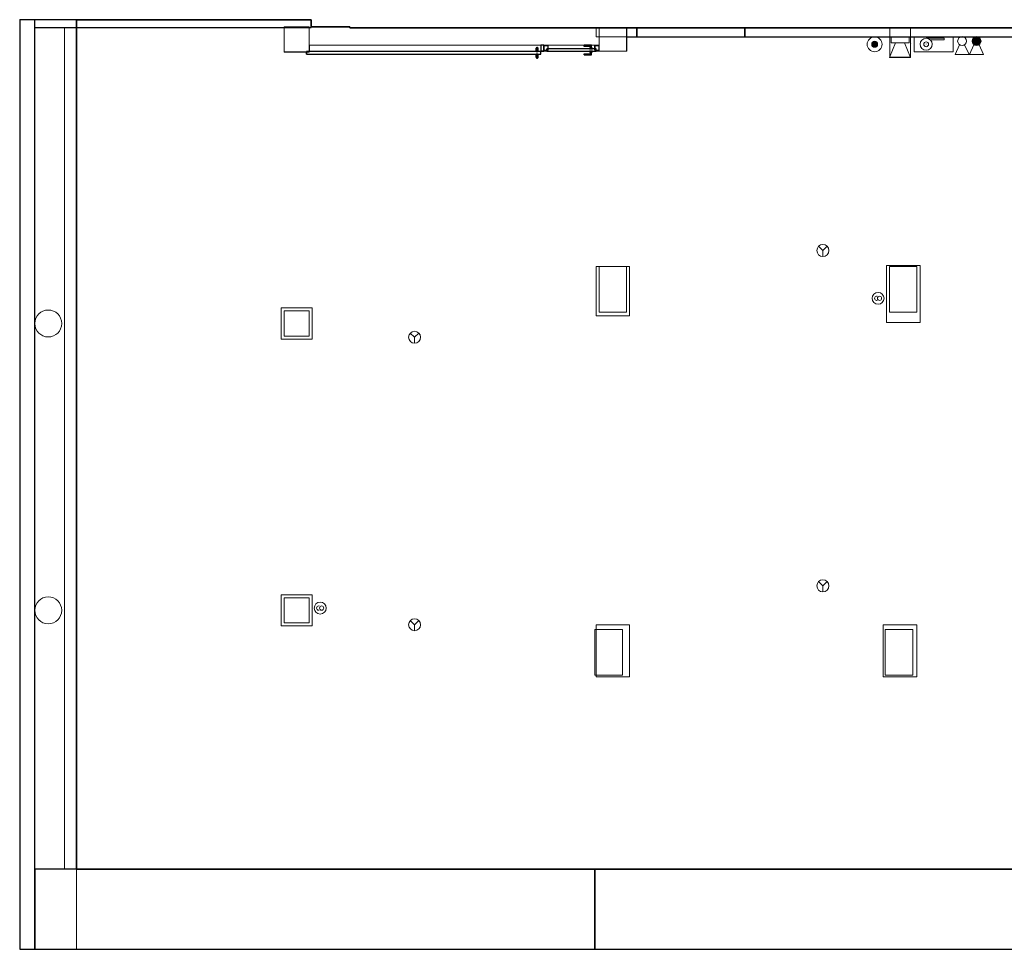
# Model space of a CAD drawing. Header units: metres. Extents: x 391.1 to 427.5, y 12.7 to 28.4.
# Tile 1 of 247: x 391.1 to 407.6, y 12.8 to 28.4. Entities that reach past the tile are written whole.
import ezdxf

# ---------------------------------------------------------------- set-up
doc = ezdxf.new("R2010")
doc.units = ezdxf.units.M
doc.layers.add('01_CARPINTERIA', color=5, linetype='Continuous', lineweight=25, true_color=0x0000ff)
doc.layers.add('01_SUELOS', color=7, linetype='Continuous', lineweight=25, true_color=0x007f00)
for name, color, linetype, lineweight in [('A-COLS-____-MCUT', 7, 'Continuous', 18), ('A-COLS-____-OTLN', 7, 'Continuous', 18), ('A-DETL-____-MBND', 7, 'Continuous', 18), ('A-DETL-GENF-OTLN', 7, 'Continuous', 18), ('A-GENM-____-OTLN', 7, 'Continuous', 18), ('A-WALL-____-MCUT', 7, 'Continuous', 25), ('A-WALL-____-OTLN', 7, 'Continuous', 25)]:
    doc.layers.add(name, color=color, linetype=linetype, lineweight=lineweight)

# ---------------------------------------------------------------- blocks, each defined once
blk = doc.blocks.new('Family - Pilar PS-2-151047-01_PCI_PS1')
at = {"layer": 'A-DETL-____-MBND', "color": 253, "true_color": 0xaaaaaa}
for p, q in [((0, 0.426), (0, 0)), ((0, 0), (0, 0.426)), ((0.42, 0.426), (0, 0.426)), ((0, 0.426), (0.42, 0.426)), ((0.42, 0), (0.42, 0.426)), ((0.42, 0.426), (0.42, 0)), ((0, 0), (0.42, 0)), ((0.42, 0), (0, 0))]:
    blk.add_line(p, q, dxfattribs=at)
blk = doc.blocks.new('Family - Pilar PS-2-151051-01_PCI_PS1')
at = {"layer": 'A-DETL-____-MBND', "color": 253, "true_color": 0xaaaaaa}
for p, q in [((0, 0.49), (0, 0)), ((0, 0), (0, 0.49)), ((0.344, 0.49), (0, 0.49)), ((0, 0.49), (0.344, 0.49)), ((0.344, 0), (0.344, 0.49)), ((0.344, 0.49), (0.344, 0)), ((0, 0), (0.344, 0)), ((0.344, 0), (0, 0))]:
    blk.add_line(p, q, dxfattribs=at)
blk = doc.blocks.new('Family - Pilar PS-2-151089-01_PCI_PS1')
at = {"layer": 'A-DETL-____-MBND', "color": 253, "true_color": 0xaaaaaa}
for p, q in [((0, 0.389), (0, 0)), ((0, 0.389), (0, 0)), ((0.099, 0.389), (0, 0.389)), ((0.099, 0.389), (0, 0.389)), ((0.099, 0.389), (0, 0.389)), ((0, 0.389), (0, 0)), ((0.099, 0.389), (0, 0.389)), ((0, 0.389), (0, 0)), ((0.099, 0.39), (0.099, 0.389)), ((0.099, 0.39), (0.099, 0.389)), ((0.46, 0.39), (0.099, 0.39)), ((0.46, 0.39), (0.099, 0.39)), ((0.099, 0.389), (0.099, 0.39)), ((0.46, 0.39), (0.099, 0.39)), ((0.46, 0.39), (0.099, 0.39)), ((0.099, 0.389), (0.099, 0.39)), ((0.46, 0), (0.46, 0.39)), ((0.46, 0), (0.46, 0.39)), ((0.46, 0), (0.46, 0.39)), ((0.46, 0.39), (0.46, 0)), ((0, 0), (0.1, 0)), ((0, 0), (0.1, 0)), ((0, 0), (0.1, 0)), ((0, 0), (0.1, 0)), ((0.1, 0), (0.1, 0)), ((0.1, 0), (0.1, 0)), ((0.1, 0), (0.46, 0)), ((0.1, 0), (0.46, 0)), ((0.46, 0), (0.1, 0)), ((0.1, 0), (0.1, 0)), ((0.46, 0), (0.1, 0)), ((0.1, 0), (0.1, 0))]:
    blk.add_line(p, q, dxfattribs=at)
blk = doc.blocks.new('Family - LONDR55-XX_ZZ-ARQ-CAA-M3D-Londres55-151093-01_PCI_PS1')
at = {"layer": '01_SUELOS', "color": 9, "true_color": 0xaad4aa}
for p, q in [((0.003, 14.183), (0, 0)), ((0, 0), (0.003, 14.183)), ((3.92, 14.183), (0.003, 14.183)), ((0.003, 14.183), (3.92, 14.183)), ((3.92, 14.063), (3.92, 14.183)), ((3.92, 14.183), (3.92, 14.063)), ((4.57, 14.063), (3.92, 14.063)), ((3.92, 14.063), (4.57, 14.063)), ((4.57, 14.048), (4.57, 14.063)), ((4.57, 14.063), (4.57, 14.048)), ((34.748, 14.048), (4.57, 14.048)), ((4.57, 14.048), (34.748, 14.048)), ((31.838, 0), (34.748, 14.048)), ((34.748, 14.048), (31.838, 0)), ((20.52, 13.898), (23.701, 13.898)), ((23.701, 13.898), (20.52, 13.898)), ((20.52, 12.739), (20.52, 13.898)), ((20.52, 13.898), (20.52, 12.739)), ((23.701, 13.898), (23.701, 12.149)), ((23.701, 12.149), (23.701, 13.898)), ((24.988, 13.898), (26.891, 13.898)), ((26.891, 13.898), (24.988, 13.898)), ((24.988, 11.869), (24.988, 13.898)), ((24.988, 13.898), (24.988, 11.869)), ((26.891, 13.898), (26.891, 11.869)), ((26.891, 11.869), (26.891, 13.898)), ((27.041, 11.869), (27.041, 13.898)), ((27.041, 13.898), (27.041, 11.869)), ((27.041, 13.898), (28.9, 13.898)), ((28.9, 13.898), (27.041, 13.898)), ((28.9, 13.898), (28.9, 11.869)), ((28.9, 11.869), (28.9, 13.898)), ((22.479, 12.739), (20.52, 12.739)), ((20.52, 12.739), (22.479, 12.739)), ((22.48, 12.15), (22.479, 12.739)), ((22.479, 12.739), (22.48, 12.15)), ((23.701, 12.149), (22.48, 12.15)), ((22.48, 12.15), (23.701, 12.149)), ((26.891, 11.869), (24.988, 11.869)), ((24.988, 11.869), (26.891, 11.869)), ((28.9, 11.869), (27.041, 11.869)), ((27.041, 11.869), (28.9, 11.869)), ((27.585, 3.3), (28.635, 3.3)), ((28.635, 3.3), (27.585, 3.3)), ((27.586, 1.943), (27.585, 3.3)), ((27.585, 3.3), (27.586, 1.943)), ((28.635, 3.3), (28.635, 0)), ((28.635, 0), (28.635, 3.3)), ((26.635, 0), (26.636, 1.94)), ((26.636, 1.94), (26.635, 0)), ((26.636, 1.94), (27.586, 1.943)), ((27.586, 1.943), (26.636, 1.94)), ((0, 0), (26.635, 0)), ((26.635, 0), (0, 0)), ((28.635, 0), (31.838, 0)), ((31.838, 0), (28.635, 0))]:
    blk.add_line(p, q, dxfattribs=at)
blk = doc.blocks.new('Family - Pilar PS-2-151095-01_PCI_PS1')
at = {"layer": 'A-DETL-____-MBND', "color": 253, "true_color": 0xaaaaaa}
for p, q in [((0, 0.87), (0, 0)), ((0, 0), (0, 0.87)), ((0.56, 0.87), (0, 0.87)), ((0, 0.87), (0.56, 0.87)), ((0.56, 0), (0.56, 0.87)), ((0.56, 0.87), (0.56, 0)), ((0, 0), (0.56, 0)), ((0.56, 0), (0, 0))]:
    blk.add_line(p, q, dxfattribs=at)
blk = doc.blocks.new('Family - Pilar PS-2-151115-01_PCI_PS1')
at = {"layer": 'A-DETL-____-MBND', "color": 253, "true_color": 0xaaaaaa}
for p, q in [((0.56, 0.87), (0, 0.87)), ((0, 0.87), (0.56, 0.87)), ((0, 0.87), (0, 0)), ((0, 0), (0, 0.87)), ((0.56, 0), (0.56, 0.87)), ((0.56, 0.87), (0.56, 0)), ((0, 0), (0.15, 0)), ((0.15, 0), (0, 0)), ((0, 0), (0, 0)), ((0, 0), (0, 0)), ((0.15, 0), (0.56, 0)), ((0.56, 0), (0.15, 0))]:
    blk.add_line(p, q, dxfattribs=at)
blk = doc.blocks.new('Family - Pilar PS-2-151122-01_PCI_PS1')
at = {"layer": 'A-DETL-____-MBND', "color": 253, "true_color": 0xaaaaaa}
for p, q in [((0, 0.52), (0, 0)), ((0, 0), (0, 0.52)), ((0.52, 0.52), (0, 0.52)), ((0, 0.52), (0.52, 0.52)), ((0.52, 0), (0.52, 0.52)), ((0.52, 0.52), (0.52, 0)), ((0, 0), (0.52, 0)), ((0.52, 0), (0, 0))]:
    blk.add_line(p, q, dxfattribs=at)
blk = doc.blocks.new('Family - Evans PS-2-151156-01_PCI_PS1')
at = {"layer": 'A-DETL-____-MBND', "color": 253, "true_color": 0xaaaaaa}
for p, q in [((0, 0.13), (0, 0)), ((0, 0), (0, 0.13)), ((3.917, 0.13), (0, 0.13)), ((0, 0.13), (3.917, 0.13)), ((0, 0), (3.917, 0)), ((3.917, 0), (0, 0)), ((0, 0), (3.917, 0)), ((3.917, 0), (3.917, 0.13)), ((3.917, 0.13), (3.917, 0))]:
    blk.add_line(p, q, dxfattribs=at)
blk = doc.blocks.new('Family - Pilar PS-2-151158-01_PCI_PS1')
at = {"layer": 'A-DETL-____-MBND', "color": 253, "true_color": 0xaaaaaa}
for p, q in [((0, 0.95), (0, 0)), ((0, 0), (0, 0.95)), ((0.56, 0.95), (0, 0.95)), ((0, 0.95), (0.56, 0.95)), ((0.56, 0), (0.56, 0.95)), ((0.56, 0.95), (0.56, 0)), ((0, 0), (0.56, 0)), ((0.56, 0), (0, 0))]:
    blk.add_line(p, q, dxfattribs=at)
blk = doc.blocks.new('Family - Mur PS-2-151162-01_PCI_PS1')
at = {"layer": 'A-DETL-____-MBND', "color": 253, "true_color": 0xaaaaaa}
for p, q in [((0, 0.95), (0, 0)), ((0, 0), (0, 0.95)), ((15.523, 0.95), (0, 0.95)), ((0, 0.95), (15.523, 0.95)), ((15.523, 0), (15.523, 0.95)), ((15.523, 0.95), (15.523, 0)), ((0, 0), (15.523, 0)), ((15.523, 0), (0, 0)), ((0, 0), (15.523, 0))]:
    blk.add_line(p, q, dxfattribs=at)
blk = doc.blocks.new('Family - Pilar PS-2-151173-01_PCI_PS1')
at = {"layer": 'A-DETL-____-MBND', "color": 253, "true_color": 0xaaaaaa}
for p, q in [((0, 0.52), (0, 0)), ((0, 0), (0, 0.52)), ((0.52, 0.52), (0, 0.52)), ((0, 0.52), (0.52, 0.52)), ((0.52, 0), (0.52, 0.52)), ((0.52, 0.52), (0.52, 0)), ((0, 0), (0.52, 0)), ((0.52, 0), (0, 0))]:
    blk.add_line(p, q, dxfattribs=at)
blk = doc.blocks.new('Family - Mur PS-2-151177-01_PCI_PS1')
at = {"layer": 'A-DETL-____-MBND', "color": 253, "true_color": 0xaaaaaa}
for p, q in [((0, 1.34), (0, 0)), ((0, 0), (0, 1.34)), ((31.836, 1.34), (0, 1.34)), ((0, 1.34), (31.836, 1.34)), ((31.559, 0), (31.836, 1.34)), ((31.836, 1.34), (31.559, 0)), ((-0.95, 0), (31.559, 0)), ((0, 0), (31.559, 0)), ((31.559, 0), (0, 0))]:
    blk.add_line(p, q, dxfattribs=at)
blk = doc.blocks.new('Family - Evans PS-2-151183-01_PCI_PS1')
at = {"layer": 'A-DETL-____-MBND', "color": 253, "true_color": 0xaaaaaa}
for p, q in [((8.39, 0.15), (0, 0.15)), ((0, 0.15), (20.228, 0.15)), ((0, 0.15), (0, 0)), ((0, 0), (0, 0.15)), ((0, 0), (20.228, 0)), ((20.228, 0), (0, 0)), ((0, 0), (20.228, 0)), ((8.39, 0.148), (8.39, 0.15)), ((8.39, 0.15), (8.39, 0.148)), ((8.39, 0.15), (8.54, 0.15)), ((8.54, 0.148), (8.39, 0.148)), ((8.39, 0.148), (8.54, 0.148)), ((8.54, 0.15), (8.54, 0.148)), ((8.54, 0.148), (8.54, 0.15)), ((20.228, 0.15), (8.54, 0.15)), ((20.228, 0), (20.228, 0.15)), ((20.228, 0.15), (20.228, 0))]:
    blk.add_line(p, q, dxfattribs=at)
blk = doc.blocks.new('Family - Pilar PS-2-151193-01_PCI_PS1')
at = {"layer": 'A-DETL-____-MBND', "color": 253, "true_color": 0xaaaaaa}
for p, q in [((0, 0.82), (0, 0.819)), ((0, 0.82), (0, 0.819)), ((0.15, 0.82), (0, 0.82)), ((0.15, 0.82), (0, 0.82)), ((0.15, 0.82), (0, 0.82)), ((0, 0.82), (0, 0.819)), ((0, 0.819), (0, 0.82)), ((0, 0.82), (0.15, 0.82)), ((0, 0.819), (0, 0)), ((0, 0.819), (0, 0)), ((0, 0.819), (0, 0.819)), ((0, 0.819), (0, 0.819)), ((0, 0.819), (0, 0)), ((0, 0.819), (0, 0.819)), ((0, 0), (0, 0.819)), ((0, 0.819), (0, 0.819)), ((0.15, 0.82), (0.15, 0.82)), ((0.15, 0.82), (0.15, 0.82)), ((0.56, 0.82), (0.15, 0.82)), ((0.56, 0.82), (0.15, 0.82)), ((0.15, 0.82), (0.56, 0.82)), ((0.15, 0.82), (0.15, 0.82)), ((0.56, 0.82), (0.15, 0.82)), ((0.15, 0.82), (0.15, 0.82)), ((0.56, 0), (0.56, 0.82)), ((0.56, 0), (0.56, 0.82)), ((0.56, 0), (0.56, 0.82)), ((0.56, 0.82), (0.56, 0)), ((0, 0), (0.56, 0)), ((0, 0), (0.56, 0)), ((0, 0), (0.56, 0)), ((0.56, 0), (0, 0))]:
    blk.add_line(p, q, dxfattribs=at)
blk = doc.blocks.new('Family - Mur PS-1-153352-01_PCI_PS1')
at = {"layer": 'A-WALL-____-MCUT', "color": 253, "true_color": 0xaaaaaa}
for p, q in [((16.935, 1.34), (0, 1.34)), ((0, 1.34), (0, 0)), ((16.935, 0), (16.935, 1.34)), ((0, 0), (16.935, 0))]:
    blk.add_line(p, q, dxfattribs=at)
at = {"layer": 'A-WALL-____-OTLN', "color": 253, "true_color": 0xaaaaaa}
for p, q in [((16.935, 1.34), (0, 1.34)), ((0, 1.34), (0, 0)), ((16.935, 0), (16.935, 1.34)), ((0, 0), (16.935, 0))]:
    blk.add_line(p, q, dxfattribs=at)
at = {"layer": 'A-WALL-____-OTLN', "color": 253, "lineweight": 18, "true_color": 0xaaaaaa}
blk.add_line((0, 0), (16.935, 0), dxfattribs=at)
blk = doc.blocks.new('Family - Evans P-1-153420-01_PCI_PS1')
at = {"layer": 'A-WALL-____-MCUT', "color": 253, "true_color": 0xaaaaaa}
for p, q in [((0.172, 0.15), (0, 0.15)), ((0, 0.15), (0, 0)), ((0, 0), (0.172, 0)), ((0.172, 0), (0.172, 0.15))]:
    blk.add_line(p, q, dxfattribs=at)
at = {"layer": 'A-WALL-____-OTLN', "color": 253, "true_color": 0xaaaaaa}
for p, q in [((0.172, 0.15), (0, 0.15)), ((0, 0.15), (0, 0)), ((0, 0), (0.172, 0)), ((0.172, 0), (0.172, 0.15))]:
    blk.add_line(p, q, dxfattribs=at)
at = {"layer": 'A-WALL-____-OTLN', "color": 253, "lineweight": 18, "true_color": 0xaaaaaa}
blk.add_line((0, 0), (0.172, 0), dxfattribs=at)
blk = doc.blocks.new('Family - Pilar PS-1-153439-01_PCI_PS1')
at = {"layer": 'A-COLS-____-MCUT', "color": 253, "true_color": 0xaaaaaa}
for p, q in [((0.46, 0.76), (0, 0.76)), ((0, 0.76), (0, 0)), ((0.46, 0), (0.46, 0.76)), ((0, 0), (0.46, 0))]:
    blk.add_line(p, q, dxfattribs=at)
at = {"layer": 'A-COLS-____-OTLN', "color": 253, "true_color": 0xaaaaaa}
for p, q in [((0.46, 0.76), (0, 0.76)), ((0, 0.76), (0, 0)), ((0.46, 0), (0.46, 0.76)), ((0, 0), (0.46, 0))]:
    blk.add_line(p, q, dxfattribs=at)
blk = doc.blocks.new('Family - Evans P-1-153441-01_PCI_PS1')
at = {"layer": 'A-WALL-____-MCUT', "color": 253, "true_color": 0xaaaaaa}
for p, q in [((0.97, 0.1), (0.92, 0.1)), ((0.92, 0.1), (0.92, 0)), ((0.92, 0), (0.97, 0)), ((0.97, 0), (0.97, 0.1))]:
    blk.add_line(p, q, dxfattribs=at)
at = {"layer": 'A-WALL-____-OTLN', "color": 253, "lineweight": 18, "true_color": 0xaaaaaa}
blk.add_line((0, 0), (4.837, 0), dxfattribs=at)
at = {"layer": 'A-WALL-____-OTLN', "color": 253, "true_color": 0xaaaaaa}
for p, q in [((0.92, 0.1), (0.97, 0.1)), ((0.92, 0.1), (0.92, 0)), ((0.92, 0), (0.97, 0)), ((0.97, 0), (0.97, 0.1))]:
    blk.add_line(p, q, dxfattribs=at)
blk = doc.blocks.new('Family - Vano de puerta PS-1-153443-01_PCI_PS1')
at = {"layer": 'A-GENM-____-OTLN', "color": 253, "true_color": 0xaaaaaa}
for p, q in [((395.989, 27.941), (395.989, 27.841)), ((399.856, 27.941), (395.989, 27.941)), ((395.989, 27.941), (395.989, 27.841)), ((395.989, 27.941), (399.856, 27.941)), ((395.989, 27.841), (399.856, 27.841)), ((399.856, 27.841), (395.989, 27.841)), ((399.856, 27.841), (399.856, 27.941)), ((399.856, 27.941), (399.856, 27.841))]:
    blk.add_line(p, q, dxfattribs=at)
blk = doc.blocks.new('Family - Vano de puerta PS-1-153445-01_PCI_PS1')
at = {"layer": 'A-GENM-____-OTLN', "color": 253, "true_color": 0xaaaaaa}
for p, q in [((400.826, 27.941), (399.906, 27.941)), ((399.906, 27.941), (399.906, 27.841)), ((399.906, 27.941), (400.826, 27.941)), ((399.906, 27.841), (399.906, 27.941)), ((399.906, 27.841), (400.826, 27.841)), ((400.826, 27.841), (399.906, 27.841)), ((400.826, 27.841), (400.826, 27.941)), ((400.826, 27.841), (400.826, 27.941))]:
    blk.add_line(p, q, dxfattribs=at)
blk = doc.blocks.new('Family - Pilar PS-1-153474-01_PCI_PS1')
at = {"layer": 'A-COLS-____-MCUT', "color": 253, "true_color": 0xaaaaaa}
for p, q in [((0.46, 0.76), (0, 0.76)), ((0, 0.76), (0, 0)), ((0.46, 0), (0.46, 0.76)), ((0, 0), (0.46, 0))]:
    blk.add_line(p, q, dxfattribs=at)
at = {"layer": 'A-COLS-____-OTLN', "color": 253, "true_color": 0xaaaaaa}
for p, q in [((0.46, 0.76), (0, 0.76)), ((0, 0.76), (0, 0)), ((0.46, 0), (0.46, 0.76)), ((0, 0), (0.46, 0))]:
    blk.add_line(p, q, dxfattribs=at)
blk = doc.blocks.new('Family - Evans P-1-153484-01_PCI_PS1')
at = {"layer": 'A-WALL-____-MCUT', "color": 253, "true_color": 0xaaaaaa}
for p, q in [((0.031, 0.15), (0, 0)), ((0, 0), (23.587, 0)), ((23.587, 0.15), (0.031, 0.15)), ((23.587, 0), (23.587, 0.15))]:
    blk.add_line(p, q, dxfattribs=at)
at = {"layer": 'A-WALL-____-OTLN', "color": 253, "true_color": 0xaaaaaa}
for p, q in [((0.031, 0.15), (0, 0)), ((0, 0), (23.587, 0)), ((23.587, 0.15), (0.031, 0.15)), ((23.587, 0), (23.587, 0.15))]:
    blk.add_line(p, q, dxfattribs=at)
at = {"layer": 'A-WALL-____-OTLN', "color": 253, "lineweight": 18, "true_color": 0xaaaaaa}
blk.add_line((0, 0), (23.587, 0), dxfattribs=at)
blk = doc.blocks.new('Family - Mur PS-1-153488-01_PCI_PS1')
at = {"layer": 'A-DETL-____-MBND', "color": 253, "true_color": 0xaaaaaa}
for p, q in [((0, 0.5), (0, 0)), ((0, 0), (0, 0.5)), ((14.053, 0.5), (0, 0.5)), ((0, 0.5), (14.053, 0.5)), ((14.053, 0), (14.053, 0.5)), ((14.053, 0.5), (14.053, 0)), ((0, 0), (14.053, 0)), ((14.053, 0), (0, 0)), ((0, 0), (14.053, 0))]:
    blk.add_line(p, q, dxfattribs=at)
blk = doc.blocks.new('Family - Mur PS-1-153499-01_PCI_PS1')
at = {"layer": 'A-WALL-____-MCUT', "color": 253, "true_color": 0xaaaaaa}
for p, q in [((9.357, 1.34), (0, 1.34)), ((0, 1.34), (0, 0)), ((9.357, 0), (9.357, 1.34)), ((0, 0), (9.357, 0))]:
    blk.add_line(p, q, dxfattribs=at)
at = {"layer": 'A-WALL-____-OTLN', "color": 253, "true_color": 0xaaaaaa}
for p, q in [((9.357, 1.34), (0, 1.34)), ((0, 1.34), (0, 0)), ((9.357, 0), (9.357, 1.34)), ((0, 0), (9.357, 0))]:
    blk.add_line(p, q, dxfattribs=at)
at = {"layer": 'A-WALL-____-OTLN', "color": 253, "lineweight": 18, "true_color": 0xaaaaaa}
blk.add_line((0.5, 0), (9.357, 0), dxfattribs=at)
blk = doc.blocks.new('Family - Pilar PS-1-153516-01_PCI_PS1')
at = {"layer": 'A-COLS-____-MCUT', "color": 253, "true_color": 0xaaaaaa}
for start, end in [(360, 180), (180, 360)]:
    blk.add_arc((0.225, 0.225), 0.225, start, end, dxfattribs=at)
at = {"layer": 'A-COLS-____-OTLN', "color": 253, "true_color": 0xaaaaaa}
for start, end in [(360, 180), (180, 360)]:
    blk.add_arc((0.225, 0.225), 0.225, start, end, dxfattribs=at)
blk = doc.blocks.new('Family - Pilar PS-1-153520-01_PCI_PS1')
at = {"layer": 'A-COLS-____-MCUT', "color": 253, "true_color": 0xaaaaaa}
for p, q in [((0.42, 0.42), (0, 0.42)), ((0, 0.42), (0, 0)), ((0.42, 0), (0.42, 0.42)), ((0, 0), (0.42, 0))]:
    blk.add_line(p, q, dxfattribs=at)
at = {"layer": 'A-COLS-____-OTLN', "color": 253, "true_color": 0xaaaaaa}
for p, q in [((0.42, 0.42), (0, 0.42)), ((0, 0.42), (0, 0)), ((0.42, 0), (0.42, 0.42)), ((0, 0), (0.42, 0))]:
    blk.add_line(p, q, dxfattribs=at)
blk = doc.blocks.new('Family - Pilar PS-1-153544-01_PCI_PS1')
at = {"layer": 'A-COLS-____-MCUT', "color": 253, "true_color": 0xaaaaaa}
for p, q in [((0.42, 0.42), (0, 0.42)), ((0, 0.42), (0, 0)), ((0.42, 0), (0.42, 0.42)), ((0, 0), (0.42, 0))]:
    blk.add_line(p, q, dxfattribs=at)
at = {"layer": 'A-COLS-____-OTLN', "color": 253, "true_color": 0xaaaaaa}
for p, q in [((0.42, 0.42), (0, 0.42)), ((0, 0.42), (0, 0)), ((0.42, 0), (0.42, 0.42)), ((0, 0), (0.42, 0))]:
    blk.add_line(p, q, dxfattribs=at)
blk = doc.blocks.new('Family - Evans P-1-153567-01_PCI_PS1')
at = {"layer": 'A-WALL-____-MCUT', "color": 253, "true_color": 0xaaaaaa}
for p, q in [((4.617, 0.13), (0, 0.13)), ((0, 0.13), (0, 0)), ((0, 0), (4.617, 0)), ((4.617, 0), (4.617, 0.13))]:
    blk.add_line(p, q, dxfattribs=at)
at = {"layer": 'A-WALL-____-OTLN', "color": 253, "true_color": 0xaaaaaa}
for p, q in [((4.617, 0.13), (0, 0.13)), ((0, 0.13), (0, 0)), ((0, 0), (4.617, 0)), ((4.617, 0), (4.617, 0.13))]:
    blk.add_line(p, q, dxfattribs=at)
at = {"layer": 'A-WALL-____-OTLN', "color": 253, "lineweight": 18, "true_color": 0xaaaaaa}
blk.add_line((0, 0), (4.867, 0), dxfattribs=at)
blk = doc.blocks.new('Family - LONDR55-XX_ZZ-ARQ-CAA-M3D-Londres55-153621-01_PCI_PS1')
at = {"layer": '01_CARPINTERIA', "color": 161, "true_color": 0xaaaaff}
for p, q in [((0.07, 0.07), (0, 0.07)), ((0, 0.07), (0, 0)), ((0.07, 0.07), (0, 0.07)), ((0, 0.07), (0, 0)), ((0, 0), (0.07, 0)), ((0, 0), (0.07, 0)), ((0.87, 0.09), (0.05, 0.09)), ((0.05, 0.09), (0.05, 0.05)), ((0.87, 0.09), (0.05, 0.09)), ((0.05, 0.09), (0.05, 0.05)), ((0.05, 0.05), (0.87, 0.05)), ((0.05, 0.05), (0.87, 0.05)), ((0.07, 0), (0.07, 0.07)), ((0.07, 0.07), (0.07, 0)), ((0.16, 0.1), (0.11, 0.1)), ((0.11, 0.1), (0.11, 0.09)), ((0.11, 0.1), (0.11, 0.09)), ((0.16, 0.1), (0.11, 0.1)), ((0.11, 0.09), (0.16, 0.09)), ((0.11, 0.09), (0.16, 0.09)), ((0.16, 0.05), (0.11, 0.05)), ((0.11, 0.05), (0.11, 0.04)), ((0.16, 0.05), (0.11, 0.05)), ((0.11, 0.05), (0.11, 0.04)), ((0.11, 0.04), (0.16, 0.04)), ((0.11, 0.04), (0.16, 0.04)), ((0.126, 0.149), (0.125, 0.15)), ((0.125, 0.15), (0.125, 0.1)), ((0.125, 0.15), (0.126, 0.149)), ((0.25, 0.15), (0.125, 0.15)), ((0.126, 0.1), (0.125, 0.1)), ((0.125, 0.1), (0.126, 0.1)), ((0.126, 0.04), (0.125, 0.04)), ((0.125, 0.04), (0.126, 0.04)), ((0.125, 0.04), (0.125, -0.01)), ((0.13, 0.145), (0.126, 0.149)), ((0.126, 0.149), (0.126, 0.1)), ((0.126, 0.149), (0.126, 0.1)), ((0.126, 0.149), (0.13, 0.145)), ((0.25, 0.149), (0.126, 0.149)), ((0.25, 0.149), (0.126, 0.149)), ((0.13, 0.1), (0.126, 0.1)), ((0.126, 0.1), (0.13, 0.1)), ((0.13, 0.04), (0.126, 0.04)), ((0.126, 0.04), (0.13, 0.04)), ((0.126, 0.04), (0.126, -0.009)), ((0.126, 0.04), (0.126, -0.009)), ((0.135, 0.14), (0.13, 0.145)), ((0.13, 0.145), (0.13, 0.1)), ((0.13, 0.145), (0.13, 0.1)), ((0.13, 0.145), (0.135, 0.14)), ((0.25, 0.145), (0.13, 0.145)), ((0.25, 0.145), (0.13, 0.145)), ((0.135, 0.1), (0.13, 0.1)), ((0.13, 0.1), (0.135, 0.1)), ((0.13, 0.04), (0.135, 0.04)), ((0.135, 0.04), (0.13, 0.04)), ((0.13, 0.04), (0.13, -0.005)), ((0.13, 0.04), (0.13, -0.005)), ((0.135, 0.1), (0.135, 0.14)), ((0.135, 0.14), (0.135, 0.1)), ((0.135, 0.14), (0.14, 0.135)), ((0.14, 0.135), (0.135, 0.14)), ((0.135, 0.14), (0.25, 0.14)), ((0.25, 0.14), (0.135, 0.14)), ((0.14, 0.1), (0.135, 0.1)), ((0.135, 0.1), (0.14, 0.1)), ((0.135, 0.04), (0.14, 0.04)), ((0.14, 0.04), (0.135, 0.04)), ((0.135, 0), (0.135, 0.04)), ((0.135, 0.04), (0.135, 0)), ((0.14, 0.005), (0.135, 0)), ((0.135, 0), (0.14, 0.005)), ((0.25, 0), (0.135, 0)), ((0.135, 0), (0.25, 0)), ((0.14, 0.135), (0.14, 0.1)), ((0.14, 0.135), (0.144, 0.131)), ((0.144, 0.131), (0.14, 0.135)), ((0.14, 0.135), (0.14, 0.1)), ((0.25, 0.135), (0.14, 0.135)), ((0.25, 0.135), (0.14, 0.135)), ((0.14, 0.1), (0.144, 0.1)), ((0.144, 0.1), (0.14, 0.1)), ((0.14, 0.04), (0.144, 0.04)), ((0.144, 0.04), (0.14, 0.04)), ((0.14, 0.04), (0.14, 0.005)), ((0.14, 0.04), (0.14, 0.005)), ((0.144, 0.009), (0.14, 0.005)), ((0.14, 0.005), (0.144, 0.009)), ((0.14, 0.005), (0.25, 0.005)), ((0.14, 0.005), (0.25, 0.005)), ((0.144, 0.131), (0.144, 0.1)), ((0.144, 0.131), (0.145, 0.13)), ((0.145, 0.13), (0.144, 0.131)), ((0.144, 0.131), (0.144, 0.1)), ((0.25, 0.131), (0.144, 0.131)), ((0.25, 0.131), (0.144, 0.131)), ((0.144, 0.1), (0.145, 0.1)), ((0.145, 0.1), (0.144, 0.1)), ((0.144, 0.04), (0.145, 0.04)), ((0.145, 0.04), (0.144, 0.04)), ((0.144, 0.04), (0.144, 0.009)), ((0.144, 0.04), (0.144, 0.009)), ((0.145, 0.01), (0.144, 0.009)), ((0.144, 0.009), (0.145, 0.01)), ((0.144, 0.009), (0.25, 0.009)), ((0.144, 0.009), (0.25, 0.009)), ((0.145, 0.13), (0.145, 0.1)), ((0.25, 0.13), (0.145, 0.13)), ((0.145, 0.04), (0.145, 0.01)), ((0.145, 0.01), (0.25, 0.01)), ((0.16, 0.09), (0.16, 0.1)), ((0.16, 0.1), (0.16, 0.09)), ((0.16, 0.04), (0.16, 0.05)), ((0.16, 0.05), (0.16, 0.04)), ((0.25, 0.149), (0.25, 0.15)), ((0.25, 0.15), (0.25, 0.149)), ((0.25, 0.145), (0.25, 0.149)), ((0.25, 0.149), (0.25, 0.145)), ((0.25, 0.145), (0.25, 0.14)), ((0.25, 0.14), (0.25, 0.145)), ((0.25, 0.14), (0.25, 0.135)), ((0.25, 0.135), (0.25, 0.14)), ((0.25, 0.135), (0.25, 0.131)), ((0.25, 0.131), (0.25, 0.135)), ((0.25, 0.131), (0.25, 0.13)), ((0.25, 0.13), (0.25, 0.131)), ((0.25, 0.009), (0.25, 0.01)), ((0.25, 0.01), (0.25, 0.009)), ((0.25, 0.005), (0.25, 0.009)), ((0.25, 0.009), (0.25, 0.005)), ((0.25, 0.005), (0.25, 0)), ((0.25, 0), (0.25, 0.005)), ((0.25, 0), (0.25, -0.005)), ((0.25, -0.005), (0.25, 0)), ((0.92, 0.07), (0.85, 0.07)), ((0.85, 0.07), (0.85, 0)), ((0.92, 0.07), (0.85, 0.07)), ((0.85, 0.07), (0.85, 0)), ((0.85, 0), (0.92, 0)), ((0.85, 0), (0.92, 0)), ((0.87, 0.05), (0.87, 0.09)), ((0.87, 0.09), (0.87, 0.05)), ((0.92, 0), (0.92, 0.07)), ((0.92, 0.07), (0.92, 0)), ((0.125, -0.01), (0.126, -0.009)), ((0.126, -0.009), (0.125, -0.01)), ((0.125, -0.01), (0.25, -0.01)), ((0.126, -0.009), (0.13, -0.005)), ((0.13, -0.005), (0.126, -0.009)), ((0.126, -0.009), (0.25, -0.009)), ((0.126, -0.009), (0.25, -0.009)), ((0.13, -0.005), (0.135, 0)), ((0.135, 0), (0.13, -0.005)), ((0.13, -0.005), (0.25, -0.005)), ((0.13, -0.005), (0.25, -0.005)), ((0.25, -0.005), (0.25, -0.009)), ((0.25, -0.009), (0.25, -0.005)), ((0.25, -0.009), (0.25, -0.01)), ((0.25, -0.01), (0.25, -0.009))]:
    blk.add_line(p, q, dxfattribs=at)
blk = doc.blocks.new('Family - Porta PS-1-153622-01_PCI_PS1')
blk.add_blockref('Family - LONDR55-XX_ZZ-ARQ-CAA-M3D-Londres55-153621-01_PCI_PS1', (0, 0))
blk = doc.blocks.new('Family - Pilar PS-1-153624-01_PCI_PS1')
at = {"layer": 'A-COLS-____-MCUT', "color": 253, "true_color": 0xaaaaaa}
for p, q in [((0.42, 0.42), (0, 0.42)), ((0, 0.42), (0, 0)), ((0.42, 0), (0.42, 0.42)), ((0, 0), (0.42, 0))]:
    blk.add_line(p, q, dxfattribs=at)
at = {"layer": 'A-COLS-____-OTLN', "color": 253, "true_color": 0xaaaaaa}
for p, q in [((0.42, 0.42), (0, 0.42)), ((0, 0.42), (0, 0)), ((0.42, 0), (0.42, 0.42)), ((0, 0), (0.42, 0))]:
    blk.add_line(p, q, dxfattribs=at)
blk = doc.blocks.new('Family - Mur PS-1-153626-01_PCI_PS1')
at = {"layer": 'A-WALL-____-MCUT', "color": 253, "true_color": 0xaaaaaa}
for p, q in [((15.523, 0.25), (0, 0.25)), ((0, 0.25), (0, 0)), ((15.523, 0), (15.523, 0.25)), ((0, 0), (15.523, 0))]:
    blk.add_line(p, q, dxfattribs=at)
at = {"layer": 'A-WALL-____-OTLN', "color": 253, "true_color": 0xaaaaaa}
for p, q in [((15.523, 0.25), (0, 0.25)), ((0, 0.25), (0, 0)), ((15.523, 0), (15.523, 0.25)), ((0, 0), (15.523, 0))]:
    blk.add_line(p, q, dxfattribs=at)
at = {"layer": 'A-WALL-____-OTLN', "color": 253, "lineweight": 18, "true_color": 0xaaaaaa}
blk.add_line((0, 0), (15.523, 0), dxfattribs=at)
blk = doc.blocks.new('Family - Pilar PS-1-153638-01_PCI_PS1')
at = {"layer": 'A-COLS-____-MCUT', "color": 253, "true_color": 0xaaaaaa}
for p, q in [((0.46, 0.76), (0, 0.76)), ((0, 0.76), (0, 0)), ((0.46, 0), (0.46, 0.76)), ((0, 0), (0.46, 0))]:
    blk.add_line(p, q, dxfattribs=at)
at = {"layer": 'A-COLS-____-OTLN', "color": 253, "true_color": 0xaaaaaa}
for p, q in [((0.46, 0.76), (0, 0.76)), ((0, 0.76), (0, 0)), ((0.46, 0), (0.46, 0.76)), ((0, 0), (0.46, 0))]:
    blk.add_line(p, q, dxfattribs=at)
blk = doc.blocks.new('Family - Pilar PS-1-153640-01_PCI_PS1')
at = {"layer": 'A-COLS-____-MCUT', "color": 253, "true_color": 0xaaaaaa}
for start, end in [(360, 180), (180, 360)]:
    blk.add_arc((0.225, 0.225), 0.225, start, end, dxfattribs=at)
at = {"layer": 'A-COLS-____-OTLN', "color": 253, "true_color": 0xaaaaaa}
for start, end in [(360, 180), (180, 360)]:
    blk.add_arc((0.225, 0.225), 0.225, start, end, dxfattribs=at)
blk = doc.blocks.new('Family - Evans P-1-153664-01_PCI_PS1')
at = {"layer": 'A-WALL-____-MCUT', "color": 253, "true_color": 0xaaaaaa}
for p, q in [((1.8, 0.15), (0, 0.15)), ((0, 0.15), (0, 0)), ((0, 0), (1.8, 0)), ((1.8, 0), (1.8, 0.15))]:
    blk.add_line(p, q, dxfattribs=at)
at = {"layer": 'A-WALL-____-OTLN', "color": 253, "true_color": 0xaaaaaa}
for p, q in [((1.8, 0.15), (0, 0.15)), ((0, 0.15), (0, 0)), ((0, 0), (1.8, 0)), ((1.8, 0), (1.8, 0.15))]:
    blk.add_line(p, q, dxfattribs=at)
at = {"layer": 'A-WALL-____-OTLN', "color": 253, "lineweight": 18, "true_color": 0xaaaaaa}
blk.add_line((0, 0), (1.8, 0), dxfattribs=at)
blk = doc.blocks.new('Family - Pilar PS-1-153670-01_PCI_PS1')
at = {"layer": 'A-COLS-____-MCUT', "color": 253, "true_color": 0xaaaaaa}
for p, q in [((0.46, 0.76), (0, 0.76)), ((0, 0.76), (0, 0)), ((0.46, 0), (0.46, 0.76)), ((0, 0), (0.46, 0))]:
    blk.add_line(p, q, dxfattribs=at)
at = {"layer": 'A-COLS-____-OTLN', "color": 253, "true_color": 0xaaaaaa}
for p, q in [((0.46, 0.76), (0, 0.76)), ((0, 0.76), (0, 0)), ((0.46, 0), (0.46, 0.76)), ((0, 0), (0.46, 0))]:
    blk.add_line(p, q, dxfattribs=at)
blk = doc.blocks.new('Family - Pilar PS-1-153672-01_PCI_PS1')
at = {"layer": 'A-COLS-____-MCUT', "color": 253, "true_color": 0xaaaaaa}
for p, q in [((0.46, 0.389), (0, 0.389)), ((0, 0.389), (0, 0)), ((0.46, 0), (0.46, 0.389)), ((0, 0), (0.46, 0))]:
    blk.add_line(p, q, dxfattribs=at)
at = {"layer": 'A-COLS-____-OTLN', "color": 253, "true_color": 0xaaaaaa}
for p, q in [((0.46, 0.389), (0, 0.389)), ((0, 0.389), (0, 0)), ((0.46, 0), (0.46, 0.389)), ((0, 0), (0.46, 0))]:
    blk.add_line(p, q, dxfattribs=at)
blk = doc.blocks.new('Family - LONDR55-XX_ZZ-ARQ-CAA-M3D-Londres55-153674-01_PCI_PS1')
at = {"layer": '01_CARPINTERIA', "color": 161, "true_color": 0xaaaaff}
for p, q in [((0.052, 0.212), (0.05, 0.205)), ((0.052, 0.212), (0.05, 0.205)), ((0.05, 0.205), (0.052, 0.197)), ((0.05, 0.15), (0.05, 0.205)), ((0.05, 0.205), (0.052, 0.197)), ((0.057, 0.218), (0.052, 0.212)), ((0.057, 0.218), (0.052, 0.212)), ((0.052, 0.15), (0.052, 0.212)), ((0.052, 0.15), (0.052, 0.197)), ((0.052, 0.197), (0.057, 0.192)), ((0.052, 0.197), (0.057, 0.192)), ((0.065, 0.22), (0.057, 0.218)), ((0.057, 0.15), (0.057, 0.192)), ((0.065, 0.22), (0.057, 0.218)), ((0.057, 0.15), (0.057, 0.218)), ((0.057, 0.192), (0.065, 0.19)), ((0.057, 0.192), (0.065, 0.19)), ((0.072, 0.218), (0.065, 0.22)), ((0.072, 0.218), (0.065, 0.22)), ((0.065, 0.15), (0.065, 0.22)), ((0.065, 0.19), (0.072, 0.192)), ((0.065, 0.19), (0.072, 0.192)), ((0.065, 0.15), (0.065, 0.19)), ((0.078, 0.212), (0.072, 0.218)), ((0.078, 0.212), (0.072, 0.218)), ((0.072, 0.15), (0.072, 0.218)), ((0.072, 0.192), (0.078, 0.197)), ((0.072, 0.192), (0.078, 0.197)), ((0.072, 0.15), (0.072, 0.192)), ((0.08, 0.205), (0.078, 0.212)), ((0.08, 0.205), (0.078, 0.212)), ((0.078, 0.15), (0.078, 0.212)), ((0.078, 0.197), (0.08, 0.205)), ((0.078, 0.197), (0.08, 0.205)), ((0.078, 0.15), (0.078, 0.197)), ((0.08, 0.205), (0.08, 0.15)), ((3.917, 0.15), (0, 0.15)), ((0, 0.15), (0, 0.11)), ((3.917, 0.15), (0, 0.15)), ((0, 0.15), (0, 0.11)), ((0, 0.11), (3.917, 0.11)), ((0, 0.11), (3.917, 0.11)), ((0.052, 0.15), (0.05, 0.15)), ((0.05, 0.15), (0.052, 0.15)), ((0.05, 0.055), (0.05, 0.11)), ((0.052, 0.11), (0.05, 0.11)), ((0.05, 0.11), (0.052, 0.11)), ((0.052, 0.062), (0.05, 0.055)), ((0.052, 0.062), (0.05, 0.055)), ((0.05, 0.055), (0.052, 0.047)), ((0.05, 0.055), (0.052, 0.047)), ((0.057, 0.15), (0.052, 0.15)), ((0.052, 0.15), (0.057, 0.15)), ((0.052, 0.047), (0.052, 0.11)), ((0.052, 0.062), (0.052, 0.11)), ((0.057, 0.11), (0.052, 0.11)), ((0.052, 0.11), (0.057, 0.11)), ((0.057, 0.068), (0.052, 0.062)), ((0.057, 0.068), (0.052, 0.062)), ((0.052, 0.047), (0.057, 0.042)), ((0.052, 0.047), (0.057, 0.042)), ((0.057, 0.042), (0.057, 0.11)), ((0.057, 0.068), (0.057, 0.11)), ((0.065, 0.07), (0.057, 0.068)), ((0.065, 0.15), (0.057, 0.15)), ((0.057, 0.15), (0.065, 0.15)), ((0.065, 0.11), (0.057, 0.11)), ((0.057, 0.11), (0.065, 0.11)), ((0.065, 0.07), (0.057, 0.068)), ((0.057, 0.042), (0.065, 0.04)), ((0.057, 0.042), (0.065, 0.04)), ((0.072, 0.15), (0.065, 0.15)), ((0.065, 0.15), (0.072, 0.15)), ((0.065, 0.04), (0.065, 0.11)), ((0.065, 0.07), (0.065, 0.11)), ((0.072, 0.11), (0.065, 0.11)), ((0.065, 0.11), (0.072, 0.11)), ((0.072, 0.068), (0.065, 0.07)), ((0.072, 0.068), (0.065, 0.07)), ((0.065, 0.04), (0.072, 0.042)), ((0.065, 0.04), (0.072, 0.042)), ((0.072, 0.15), (0.078, 0.15)), ((0.072, 0.042), (0.072, 0.11)), ((0.072, 0.068), (0.072, 0.11)), ((0.078, 0.11), (0.072, 0.11)), ((0.078, 0.062), (0.072, 0.068)), ((0.078, 0.062), (0.072, 0.068)), ((0.072, 0.042), (0.078, 0.047)), ((0.072, 0.042), (0.078, 0.047)), ((0.078, 0.15), (0.072, 0.15)), ((0.072, 0.11), (0.078, 0.11)), ((0.078, 0.15), (0.08, 0.15)), ((0.08, 0.15), (0.078, 0.15)), ((0.078, 0.047), (0.078, 0.11)), ((0.078, 0.062), (0.078, 0.11)), ((0.078, 0.11), (0.08, 0.11)), ((0.08, 0.11), (0.078, 0.11)), ((0.08, 0.055), (0.078, 0.062)), ((0.08, 0.055), (0.078, 0.062)), ((0.078, 0.047), (0.08, 0.055)), ((0.078, 0.047), (0.08, 0.055)), ((0.08, 0.11), (0.08, 0.055)), ((3.917, 0.11), (3.917, 0.15)), ((3.917, 0.15), (3.917, 0.11))]:
    blk.add_line(p, q, dxfattribs=at)
blk = doc.blocks.new('Family - Porta PS-1-153675-01_PCI_PS1')
blk.add_blockref('Family - LONDR55-XX_ZZ-ARQ-CAA-M3D-Londres55-153674-01_PCI_PS1', (0, 0))
blk = doc.blocks.new('LONDR55-XX_ZZ-ARQ-CAA-M3D-Londres55_ifc-1-01_PCI_PS1')
at = {"layer": '01_CARPINTERIA', "color": 253, "lineweight": 18, "true_color": 0xaaaaaa, "rotation": 180}
for name, p in [('Family - Porta PS-1-153675-01_PCI_PS1', (399.856, 27.941)), ('Family - Porta PS-1-153622-01_PCI_PS1', (400.826, 27.926))]:
    blk.add_blockref(name, p, dxfattribs=at)
at = {"layer": '01_SUELOS', "color": 253, "lineweight": 18, "true_color": 0xaaaaaa}
blk.add_blockref('Family - LONDR55-XX_ZZ-ARQ-CAA-M3D-Londres55-151093-01_PCI_PS1', (392.096, 14.181), dxfattribs=at)
at = {"layer": 'A-COLS-____-OTLN', "color": 253, "lineweight": 18, "true_color": 0xaaaaaa}
for name, p in [('Family - Pilar PS-2-151047-01_PCI_PS1', (395.566, 27.82)), ('Family - Pilar PS-1-153520-01_PCI_PS1', (395.566, 27.825)), ('Family - Pilar PS-1-153672-01_PCI_PS1', (400.826, 27.841)), ('Family - Pilar PS-2-151051-01_PCI_PS1', (405.681, 27.738)), ('Family - Pilar PS-1-153474-01_PCI_PS1', (400.826, 23.481)), ('Family - Pilar PS-2-151158-01_PCI_PS1', (405.628, 23.31)), ('Family - Pilar PS-1-153670-01_PCI_PS1', (405.676, 23.481)), ('Family - Pilar PS-1-153640-01_PCI_PS1', (391.401, 23.066)), ('Family - Pilar PS-2-151122-01_PCI_PS1', (395.516, 23.031)), ('Family - Pilar PS-1-153624-01_PCI_PS1', (395.566, 23.081)), ('Family - Pilar PS-2-151173-01_PCI_PS1', (395.516, 18.241)), ('Family - Pilar PS-1-153516-01_PCI_PS1', (391.401, 18.276)), ('Family - Pilar PS-1-153544-01_PCI_PS1', (395.566, 18.291)), ('Family - Pilar PS-2-151115-01_PCI_PS1', (400.776, 17.39)), ('Family - Pilar PS-2-151095-01_PCI_PS1', (405.571, 17.391)), ('Family - Pilar PS-1-153439-01_PCI_PS1', (400.756, 17.421)), ('Family - Pilar PS-1-153638-01_PCI_PS1', (405.606, 17.421))]:
    blk.add_blockref(name, p, dxfattribs=at)
at = {"layer": 'A-DETL-____-MBND', "color": 253, "lineweight": 18, "true_color": 0xaaaaaa}
for name, p in [('Family - Pilar PS-2-151089-01_PCI_PS1', (400.829, 27.839)), ('Family - Pilar PS-2-151193-01_PCI_PS1', (400.776, 23.421))]:
    blk.add_blockref(name, p, dxfattribs=at)
at = {"layer": 'A-GENM-____-OTLN', "color": 253, "lineweight": 18, "true_color": 0xaaaaaa}
for name in ['Family - Vano de puerta PS-1-153443-01_PCI_PS1', 'Family - Vano de puerta PS-1-153445-01_PCI_PS1']:
    blk.add_blockref(name, (0, 0), dxfattribs=at)
at = {"layer": 'A-WALL-____-OTLN', "color": 253, "lineweight": 18, "true_color": 0xaaaaaa}
for name, p, rotation in [('Family - Mur PS-2-151162-01_PCI_PS1', (391.15, 28.364), 270), ('Family - Evans P-1-153567-01_PCI_PS1', (396.016, 28.364), 180), ('Family - Mur PS-1-153626-01_PCI_PS1', (391.15, 28.364), 270), ('Family - Evans PS-2-151156-01_PCI_PS1', (396.016, 28.364), 180), ('Family - Mur PS-1-153488-01_PCI_PS1', (391.396, 28.234), 270), ('Family - Evans PS-2-151183-01_PCI_PS1', (421.006, 28.228), 180), ('Family - Evans P-1-153420-01_PCI_PS1', (401.459, 28.23), 180), ('Family - Evans P-1-153664-01_PCI_PS1', (403.259, 28.23), 180), ('Family - Evans P-1-153484-01_PCI_PS1', (426.846, 28.23), 180), ('Family - Evans P-1-153441-01_PCI_PS1', (400.826, 27.941), 180)]:
    blk.add_blockref(name, p, dxfattribs=dict(at, rotation=rotation))
for name, p in [('Family - Mur PS-2-151177-01_PCI_PS1', (392.1, 12.841)), ('Family - Mur PS-1-153499-01_PCI_PS1', (391.4, 12.841)), ('Family - Mur PS-1-153352-01_PCI_PS1', (400.756, 12.841))]:
    blk.add_blockref(name, p, dxfattribs=at)
blk = doc.blocks.new('ZYR_12_01_08 Detectors - 01 Detector Òptic-539619-01_PCI_PS1')
at = {"layer": 'A-DETL-GENF-OTLN', "color": 1, "true_color": 0xff0000}
for q in [(-0.071, 0.071), (0.071, 0.071), (0, -0.1)]:
    blk.add_line((0, 0), q, dxfattribs=at)
blk.add_circle((0, 0), 0.1, dxfattribs=at)
blk = doc.blocks.new('ZYR_12_01_08 Detectors - 03 Detector CO-539623-01_PCI_PS1')
at = {"layer": 'A-DETL-GENF-OTLN', "color": 1, "true_color": 0xff0000}
for p, q in [((-0.024, 0.036), (-0.016, 0.036)), ((-0.024, -0.036), (-0.016, -0.036))]:
    blk.add_line(p, q, dxfattribs=at)
for centre, radius in [((0, 0), 0.1), ((0.024, 0), 0.0356)]:
    blk.add_circle(centre, radius, dxfattribs=at)
blk.add_arc((-0.024, 0), 0.0356, 90, 270, dxfattribs=at)
blk = doc.blocks.new('ZYR_12_01_03 BIE - BIE-631291-01_PCI_PS1')
at = {"layer": 'A-DETL-GENF-OTLN', "color": 1, "true_color": 0xff0000}
for p, q in [((-0.375, -0.119), (-0.375, -0.118)), ((-0.325, 0), (-0.325, -0.25)), ((0.325, 0), (-0.325, 0)), ((-0.125, -0.025), (0.175, -0.025)), ((-0.125, -0.119), (-0.125, -0.12)), ((0.175, -0.05), (-0.059, -0.05)), ((0.175, -0.025), (0.175, -0.05)), ((0.325, -0.25), (0.325, 0)), ((-0.325, -0.25), (0.325, -0.25))]:
    blk.add_line(p, q, dxfattribs=at)
for radius in [0.1, 0.04]:
    blk.add_circle((-0.125, -0.125), radius, dxfattribs=at)
blk = doc.blocks.new('ZYR_12_01_06 Sirena Paret - 01 Sirena Interior Tipus 1-626189-01_PCI_PS1')
at = {"layer": 'A-DETL-GENF-OTLN', "color": 1, "true_color": 0xff0000}
for p, q in [((-0.15, 0), (0.15, 0)), ((-0.15, -0.1), (-0.15, 0)), ((0.15, 0), (0.15, -0.1)), ((-0.075, -0.1), (-0.17499, -0.34998)), ((0.15, -0.1), (-0.15, -0.1)), ((0.17499, -0.34998), (0.075, -0.1)), ((-0.17499, -0.34998), (0.17499, -0.34998))]:
    blk.add_line(p, q, dxfattribs=at)
blk = doc.blocks.new('ZYR_12_01_08 Polsadors - 01 Polsador Emergència-948353-01_PCI_PS1')
at = {"layer": 'A-DETL-GENF-OTLN', "true_color": 0xff0909}
blk.add_hatch(color=1, dxfattribs=at).paths.add_polyline_path([(-0.436, -0.175), (-0.423, -0.173), (-0.411, -0.168), (-0.4, -0.16), (-0.392, -0.15), (-0.387, -0.138), (-0.386, -0.125), (-0.387, -0.112), (-0.392, -0.1), (-0.4, -0.09), (-0.411, -0.082), (-0.423, -0.077), (-0.436, -0.075), (-0.449, -0.077), (-0.461, -0.082), (-0.471, -0.09), (-0.479, -0.1), (-0.484, -0.112), (-0.486, -0.125), (-0.484, -0.138), (-0.479, -0.15), (-0.471, -0.16), (-0.461, -0.168), (-0.449, -0.173)])
at = {"layer": 'A-DETL-GENF-OTLN', "color": 1, "true_color": 0xff0000}
for radius in [0.125, 0.05]:
    blk.add_circle((-0.436, -0.125), radius, dxfattribs=at)
for start, end in [(360, 180), (180, 360)]:
    blk.add_arc((-0.436, -0.125), 0.05, start, end, dxfattribs=at)
blk = doc.blocks.new('ZYR_12_01_02 Extintor - 02 Extintor CO2-623504-01_PCI_PS1')
at = {"layer": 'A-DETL-GENF-OTLN', "true_color": 0xff0000}
blk.add_hatch(color=1, dxfattribs=at).paths.add_polyline_path([(0.075, 0.018), (0.072, 0.038), (0.065, 0.056), (0.053, 0.071), (0.037, 0.083), (0.019, 0.091), (0, 0.093), (-0.019, 0.091), (-0.038, 0.083), (-0.053, 0.071), (-0.065, 0.056), (-0.072, 0.038), (-0.075, 0.018), (-0.072, -0.001), (-0.065, -0.019), (-0.053, -0.035), (-0.038, -0.047), (-0.019, -0.054), (0, -0.057), (0.019, -0.054), (0.037, -0.047), (0.053, -0.035), (0.065, -0.019), (0.072, -0.001)])
at = {"layer": 'A-DETL-GENF-OTLN', "color": 1, "true_color": 0xff0000}
for p, q in [((-0.115, -0.207), (-0.042, -0.044)), ((-0.042, -0.044), (-0.042, -0.046)), ((-0.042, -0.044), (-0.04, -0.044)), ((0.042, -0.044), (0.04, -0.044)), ((0.042, -0.044), (0.042, -0.046)), ((0.042, -0.044), (0.115, -0.207)), ((-0.115, -0.207), (0.115, -0.207))]:
    blk.add_line(p, q, dxfattribs=at)
blk.add_circle((0, 0.018), 0.075, dxfattribs=at)
for start, end in [(360, 180), (180, 360)]:
    blk.add_arc((0, 0.018), 0.075, start, end, dxfattribs=at)
blk = doc.blocks.new('ZYR_12_01_02 Extintor - 01 Extintor Pols_ABC-623506-01_PCI_PS1')
at = {"layer": 'A-DETL-GENF-OTLN', "color": 1, "true_color": 0xff0000}
for p, q in [((-0.115, -0.207), (-0.042, -0.044)), ((-0.042, -0.044), (-0.042, -0.046)), ((-0.042, -0.044), (-0.04, -0.044)), ((0.042, -0.044), (0.04, -0.044)), ((0.042, -0.044), (0.042, -0.046)), ((0.042, -0.044), (0.115, -0.207)), ((-0.115, -0.207), (0.115, -0.207))]:
    blk.add_line(p, q, dxfattribs=at)
blk.add_circle((0, 0.018), 0.075, dxfattribs=at)

msp = doc.modelspace()

# ---------------------------------------------------------------- block references
at = {"lineweight": 5}
msp.add_blockref('LONDR55-XX_ZZ-ARQ-CAA-M3D-Londres55_ifc-1-01_PCI_PS1', (0, 0), dxfattribs=at)
at = {"layer": 'A-DETL-GENF-OTLN', "color": 1, "true_color": 0xff0000}
for name, p in [('ZYR_12_01_08 Polsadors - 01 Polsador Emergència-948353-01_PCI_PS1', (405.865, 28.078)), ('ZYR_12_01_06 Sirena Paret - 01 Sirena Interior Tipus 1-626189-01_PCI_PS1', (405.854, 28.08)), ('ZYR_12_01_03 BIE - BIE-631291-01_PCI_PS1', (406.414, 28.078)), ('ZYR_12_01_02 Extintor - 01 Extintor Pols_ABC-623506-01_PCI_PS1', (406.89, 27.988)), ('ZYR_12_01_02 Extintor - 02 Extintor CO2-623504-01_PCI_PS1', (407.13, 27.988)), ('ZYR_12_01_08 Detectors - 01 Detector Òptic-539619-01_PCI_PS1', (404.564, 24.51)), ('ZYR_12_01_08 Detectors - 03 Detector CO-539623-01_PCI_PS1', (405.486, 23.711)), ('ZYR_12_01_08 Detectors - 01 Detector Òptic-539619-01_PCI_PS1', (397.745, 23.061)), ('ZYR_12_01_08 Detectors - 01 Detector Òptic-539619-01_PCI_PS1', (404.564, 18.91)), ('ZYR_12_01_08 Detectors - 03 Detector CO-539623-01_PCI_PS1', (396.169, 18.539)), ('ZYR_12_01_08 Detectors - 01 Detector Òptic-539619-01_PCI_PS1', (397.745, 18.261))]:
    msp.add_blockref(name, p, dxfattribs=at)

doc.saveas('drawing.dxf')
